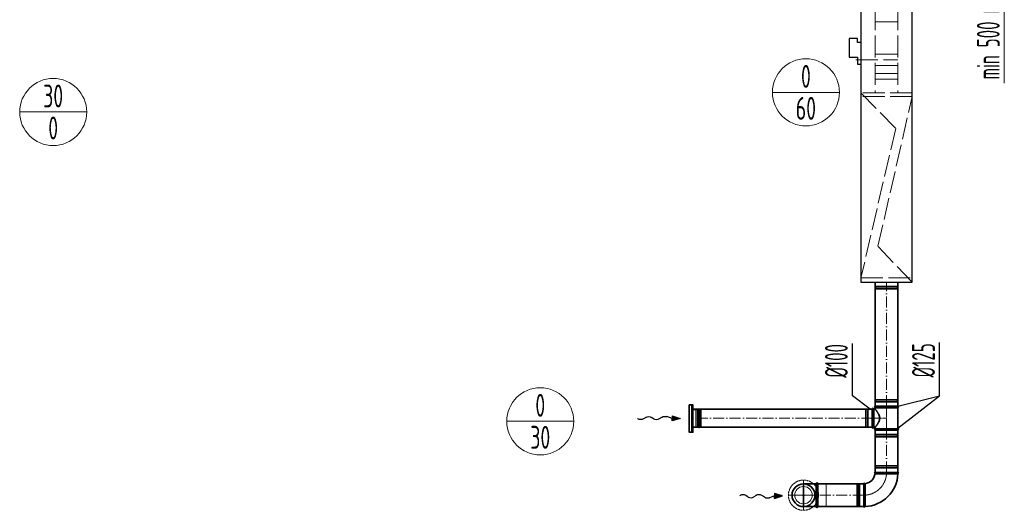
# Model space of a CAD drawing. Header units: millimetres. Extents: x -20688 to 44066, y -7315 to 67290.
# Tile 27 of 75: x 30489 to 35878, y -6989 to -4305. Entities that reach past the tile are written whole.
import ezdxf
from ezdxf.enums import TextEntityAlignment as Align

# ---------------------------------------------------------------- set-up
doc = ezdxf.new("R2010")
doc.units = ezdxf.units.MM
for name, pattern in [('ACAD_ISO02W100', [15, 12, -3]), ('ACAD_ISO10W100', [18, 12, -3, 0, -3]), ('phl_thick', [0])]:
    doc.linetypes.add(name, pattern=pattern)
for name, color, linetype, lineweight in [('UT_KOTY - DIMENZE', 7, 'Continuous', 5), ('VZT_05 ETA (ODVOD) - OBRYS', 6, 'Continuous', 35), ('VZT_06 ETA (ODVOD) - OSA', 6, 'ACAD_ISO10W100', 5), ('VZT_08 ETA (ODVOD) - SKRYTÉ', 6, 'ACAD_ISO02W100', 5), ('VZT_21 ZAŘÍZENÍ - OBRYS', 1, 'Continuous', 30), ('VZT_22 ZAŘÍZENÍ - DETAIL', 8, 'Continuous', 5), ('VZT_30 DISTRIBUČNÍ PRVKY - OBRYS', 1, 'Continuous', 35), ('VZT_31 DISTRIBUČNÍ PRVKY - OSA', 8, 'ACAD_ISO10W100', 5), ('VZT_32 DISTRIBUČNÍ PRVKY - DETAIL', 8, 'Continuous', 5), ('VZT_33 DISTRIBUČNÍ PRVKY - SKRYTÉ', 8, 'ACAD_ISO02W100', 5), ('VZT_50 POPIS - OBECNE', 7, 'Continuous', 13), ('VZT_52 POPIS - DISTRIBUCE', 7, 'Continuous', 5), ('VZT_60_KOTY - DIMENZE', 7, 'Continuous', 5)]:
    doc.layers.add(name, color=color, linetype=linetype, lineweight=lineweight)
doc.layers.add('VZT_07 ETA (ODVOD) - NETISK', color=8, linetype='ACAD_ISO02W100', lineweight=5, plot=False)
doc.styles.add('EVORA_125', font='isocp.shx', dxfattribs={"width": 0.6, "height": 125})
doc.styles.add('ISOCP 2.5', font='isocp.shx', dxfattribs={"width": 0.6, "height": 2.5})
doc.styles.add('JS', font='isocp.shx', dxfattribs={"width": 0.6, "height": 125})

# ---------------------------------------------------------------- blocks, each defined once
blk = doc.blocks.new('*U40')
at = {"layer": 'VZT_31 DISTRIBUČNÍ PRVKY - OSA', "color": 0, "transparency": 16777216}
for p, q in [((0, 16.5), (0, 82.62)), ((-82.62, 0), (-16.5, 0)), ((16.5, 0), (82.62, 0)), ((0, -82.62), (0, -16.5))]:
    blk.add_line(p, q, dxfattribs=at)
at = {"layer": 'VZT_31 DISTRIBUČNÍ PRVKY - OSA', "color": 0, "linetype": 'Continuous', "transparency": 16777216}
for p, q in [((-8.25, 0), (8.25, 0)), ((0, -8.25), (0, 8.25))]:
    blk.add_line(p, q, dxfattribs=at)

msp = doc.modelspace()

# ---------------------------------------------------------------- linework, layer by layer
at = {"color": 8, "lineweight": 5}
for points in [[(34173.8, -6438.6), (34188.8, -6438.6), (34188.8, -6535.6), (34173.8, -6535.6)], [(34173.8, -6438.6), (34173.8, -6535.6)], [(34196.6, -6439.6), (34196.6, -6487.1)], [(34199.3, -6441.5), (34199.3, -6487.1)], [(34202.9, -6443.2), (34202.9, -6487.1)], [(34214.6, -6442.4), (34214.6, -6487.1)], [(34214.8, -6443.3), (34218.8, -6441.9), (34218.8, -6487.1)], [(34196.6, -6534.6), (34196.6, -6487.1)], [(34199.3, -6532.6), (34199.3, -6487.1)], [(34202.9, -6531), (34202.9, -6487.1)], [(34214.6, -6531.7), (34214.6, -6487.1)], [(34214.8, -6530.8), (34218.8, -6532.2), (34218.8, -6487.1)]]:
    msp.add_lwpolyline(points, dxfattribs=at)
for points in [[(34188.8, -6439.6), (34196.6, -6439.6, -0.291473), (34199, -6441.1, -0.291473)], [(34208.7, -6434.9), (34207.2, -6440.9, 0.058981), (34207.2, -6441.5), (34207.2, -6487.1)], [(34208.7, -6434.9), (34210.1, -6440.7, -0.060863), (34210.2, -6441.3), (34210.2, -6487.1)], [(34208.7, -6539.2), (34207.2, -6533.2, -0.058981), (34207.2, -6532.6), (34207.2, -6487.1)], [(34208.7, -6539.2), (34210.1, -6533.5, 0.060863), (34210.2, -6532.8), (34210.2, -6487.1)], [(34188.8, -6534.6), (34196.6, -6534.6, 0.291473), (34199, -6533, 0.291473)]]:
    msp.add_lwpolyline(points, format="xyb", dxfattribs=at)
for centre, radius, start, end in [((34202.5, -6439.3), 3.88, 207.4993, 276.6735), ((34209.3, -6451.4), 10.5, 59.7176, 127.8378), ((34202.5, -6534.8), 3.88, 83.3265, 152.5007), ((34209.3, -6522.7), 10.5, 232.1622, 300.2824)]:
    msp.add_arc(centre, radius, start, end, dxfattribs=at)
at = {"layer": 'UT_KOTY - DIMENZE'}
msp.add_line((35878.1, -4001.2), (35878.1, -4651.4), dxfattribs=at)
at = {"layer": 'VZT_05 ETA (ODVOD) - OBRYS'}
for p, q in [((35155.5, -6435.1), (35155.5, -6535.1)), ((35163.5, -6435.1), (35163.5, -6535.1)), ((35163.5, -6435.1), (35171, -6435.1)), ((35171, -6420.1), (35296, -6420.1)), ((35296, -6427.8), (35171, -6427.8)), ((35171, -6435.1), (35171, -6427.8)), ((35296, -6542.5), (35296, -6427.8)), ((35163.5, -6535.1), (35171, -6535.1)), ((35171, -6542.5), (35171, -6535.1)), ((35171, -6542.5), (35296, -6542.5)), ((35171, -6550.1), (35296, -6550.1)), ((35171, -6781.5), (35296, -6781.5)), ((35108.5, -6969), (35108.5, -6844))]:
    msp.add_line(p, q, dxfattribs=at)
at = {"layer": 'VZT_05 ETA (ODVOD) - OBRYS', "elevation": 0}
for points in [[(35171, -5741.7), (35171, -6420.1)], [(35296, -5741.7), (35296, -6420.1)], [(34173.8, -6435.1), (35155.5, -6435.1)], [(34173.8, -6535.1), (35155.5, -6535.1)], [(35171, -6550.1), (35171, -6781.5)], [(35296, -6550.1), (35296, -6781.5)]]:
    msp.add_lwpolyline(points, dxfattribs=at)
at = {"layer": 'VZT_05 ETA (ODVOD) - OBRYS'}
for points in [[(34848.9, -6844), (34778.9, -6844)], [(34848.9, -6844), (34848.9, -6969)], [(34857.9, -6844), (34857.9, -6969)], [(34857.9, -6844), (35108.5, -6844)], [(34848.9, -6969), (34778.9, -6969)], [(34857.9, -6969), (35108.5, -6969)]]:
    msp.add_lwpolyline(points, dxfattribs=at)
for centre, radius, start, end in [((35159.5, -6435.1), 4, 0, 180), ((35172.6, -6424), 4.17, 113.4678, 246.5322), ((35294.3, -6424), 4.17, 293.4678, 66.5322), ((35159.5, -6535.1), 4, 180, 0), ((35172.6, -6546.3), 4.17, 113.4678, 246.5322), ((35294.3, -6546.3), 4.17, 293.4678, 66.5322), ((35108.5, -6781.5), 62.5, 276.8302, 353.1698), ((35108.5, -6781.5), 187.5, 272.3607, 357.6393), ((35172.6, -6785.3), 4.17, 113.4678, 239.7019), ((35294.3, -6785.3), 4.17, 291.1072, 66.5322), ((34778.9, -6906.5), 62.5, 90, 270), ((34853.4, -6844), 4.5, 0, 180), ((35112.3, -6845.7), 4.17, 30.2981, 156.5322), ((34853.4, -6969), 4.5, 180, 0), ((35112.3, -6967.3), 4.17, 203.4678, 338.8928)]:
    msp.add_arc(centre, radius, start, end, dxfattribs=at)
for points, knots in [([(35171, -6435.1), (35171, -6435.1), (35171, -6435.2), (35171.3, -6435.6), (35171.5, -6435.8), (35172.1, -6436.5), (35172.4, -6436.9), (35173.2, -6437.9), (35173.6, -6438.5), (35174.6, -6439.8), (35175.2, -6440.5), (35176.4, -6442.1), (35177, -6442.9), (35178.4, -6444.8), (35179.1, -6445.7), (35180.5, -6447.7), (35181.2, -6448.7), (35182.7, -6450.9), (35183.5, -6452), (35185, -6454.4), (35185.8, -6455.7), (35187.4, -6458.4), (35188.2, -6459.7), (35189.7, -6462.6), (35190.5, -6464.1), (35192.6, -6468.6), (35193.8, -6471.8), (35195.1, -6476.7), (35195.4, -6478.4), (35195.9, -6481.7), (35196, -6483.4), (35196, -6486.8), (35195.9, -6488.5), (35195.4, -6491.9), (35195.1, -6493.6), (35193.8, -6498.5), (35192.6, -6501.7), (35190.5, -6506.2), (35189.7, -6507.7), (35188.2, -6510.5), (35187.4, -6511.9), (35185.8, -6514.6), (35185, -6515.8), (35183.5, -6518.2), (35182.7, -6519.4), (35181.2, -6521.5), (35180.5, -6522.6), (35179.1, -6524.6), (35178.4, -6525.5), (35177, -6527.3), (35176.4, -6528.2), (35175.2, -6529.8), (35174.6, -6530.5), (35173.6, -6531.8), (35173.2, -6532.4), (35172.4, -6533.4), (35172.1, -6533.8), (35171.5, -6534.5), (35171.3, -6534.7), (35171, -6535.1), (35171, -6535.1), (35171, -6535.1)], [80.753728, 80.753728, 80.753728, 80.753728, 85.721109, 85.721109, 90.68849, 90.68849, 95.655871, 95.655871, 100.623252, 100.623252, 105.590633, 105.590633, 110.558015, 110.558015, 115.525396, 115.525396, 120.492777, 120.492777, 125.619612, 125.619612, 130.746447, 130.746447, 135.873281, 135.873281, 141.000116, 141.000116, 151.253786, 151.253786, 156.38062, 156.38062, 161.507455, 161.507455, 166.63429, 166.63429, 171.761125, 171.761125, 182.014794, 182.014794, 187.141629, 187.141629, 192.268464, 192.268464, 197.395298, 197.395298, 202.522133, 202.522133, 207.489514, 207.489514, 212.456896, 212.456896, 217.424277, 217.424277, 222.391658, 222.391658, 227.359039, 227.359039, 232.32642, 232.32642, 237.293801, 237.293801, 242.261183, 242.261183, 242.261183, 242.261183]), ([(35170.5, -6788.9), (35170.5, -6788.9), (35172.1, -6788.9), (35178.2, -6789), (35182.7, -6789), (35194.1, -6789.1), (35200.9, -6789.1), (35215.9, -6789.1), (35224, -6789.1), (35240.4, -6789.2), (35248.5, -6789.2), (35263.7, -6789.2), (35270.6, -6789.2), (35282.4, -6789.2), (35287.1, -6789.2), (35293.7, -6789.2), (35295.6, -6789.2), (35295.8, -6789.2), (35295.8, -6789.2), (35295.8, -6789.2)], [0, 0, 0, 0, 24.235852, 24.235852, 48.531845, 48.531845, 73.024415, 73.024415, 97.570898, 97.570898, 122.078339, 122.078339, 146.53579, 146.53579, 170.957495, 170.957495, 195.359468, 195.359468, 197.168246, 197.168246, 197.168246, 197.168246]), ([(35115.9, -6843.5), (35115.9, -6843.5), (35115.9, -6843.6), (35115.9, -6843.9), (35115.9, -6844.2), (35115.9, -6845.3), (35115.9, -6846.1), (35116, -6849.2), (35116, -6852.4), (35116, -6861.3), (35116, -6867.5), (35116.1, -6881.6), (35116.1, -6889.4), (35116.1, -6905.6), (35116.2, -6913.8), (35116.2, -6929.7), (35116.2, -6937.2), (35116.2, -6950.4), (35116.2, -6955.9), (35116.2, -6962.9), (35116.2, -6965.1), (35116.2, -6968.1), (35116.2, -6968.8), (35116.2, -6968.8)], [197.067977, 197.067977, 197.067977, 197.067977, 201.792196, 201.792196, 209.190204, 209.190204, 218.040239, 218.040239, 237.760854, 237.760854, 262.206108, 262.206108, 286.831239, 286.831239, 311.323072, 311.323072, 335.946087, 335.946087, 360.704397, 360.704397, 377.088273, 377.088273, 394.105327, 394.105327, 394.105327, 394.105327])]:
    msp.add_open_spline(points, degree=3, knots=knots, dxfattribs=at)
at = {"layer": 'VZT_06 ETA (ODVOD) - OSA', "ltscale": 5, "elevation": 0}
for points in [[(35233.5, -6420.1), (35233.5, -5741.7)], [(35155.5, -6485.1), (34173.8, -6485.1)], [(35233.5, -6781.5), (35233.5, -6550.1)]]:
    msp.add_lwpolyline(points, dxfattribs=at)
at = {"layer": 'VZT_06 ETA (ODVOD) - OSA', "ltscale": 0.3, "elevation": 0}
for points in [[(35233.5, -6550.1), (35233.5, -6420.1)], [(35155.5, -6485.1), (35233.5, -6485.1)]]:
    msp.add_lwpolyline(points, dxfattribs=at)
at = {"layer": 'VZT_06 ETA (ODVOD) - OSA', "ltscale": 0.3}
msp.add_lwpolyline([(35233.5, -6781.5), (35233.5, -6781.5, -0.414214), (35108.5, -6906.5), (35108.5, -6906.5)], format="xyb", dxfattribs=at)
for points in [[(34778.9, -6834), (34778.9, -6906.5)], [(34706.4, -6906.5), (34778.9, -6906.5)], [(34778.9, -6906.5), (34857.9, -6906.5)], [(34778.9, -6906.5), (34778.9, -6979)]]:
    msp.add_lwpolyline(points, dxfattribs=at)
at = {"layer": 'VZT_06 ETA (ODVOD) - OSA', "ltscale": 5}
msp.add_lwpolyline([(35108.5, -6906.5), (34857.9, -6906.5)], dxfattribs=at)
at = {"layer": 'VZT_07 ETA (ODVOD) - NETISK', "ltscale": 0.4}
for p, q in [((35173.5, -5741.7), (35173.5, -5763.7)), ((35293.5, -5763.7), (35173.5, -5763.7)), ((35174.5, -5763.7), (35174.5, -5767.2)), ((35292.5, -5763.7), (35292.5, -5767.2)), ((35293.5, -5741.7), (35293.5, -5763.7)), ((35294.5, -5767.2), (35172.5, -5767.2)), ((35172.5, -5767.2), (35172.5, -5767.7)), ((35294.5, -5767.7), (35172.5, -5767.7)), ((35294.5, -5774.7), (35172.5, -5774.7)), ((35172.5, -5774.7), (35172.5, -5775.2)), ((35294.5, -5775.2), (35172.5, -5775.2)), ((35293.5, -5775.7), (35173.5, -5775.7)), ((35173.5, -5775.7), (35173.5, -5779.7)), ((35293.5, -5779.7), (35173.5, -5779.7)), ((35174.5, -5767.7), (35174.5, -5774.7)), ((35174.5, -5775.2), (35174.5, -5775.7)), ((35292.5, -5767.7), (35292.5, -5774.7)), ((35292.5, -5775.2), (35292.5, -5775.7)), ((35293.5, -5775.7), (35293.5, -5779.7)), ((35294.5, -5767.2), (35294.5, -5767.7)), ((35294.5, -5774.7), (35294.5, -5775.2)), ((35172.5, -6386.6), (35294.5, -6386.6)), ((35172.5, -6386.6), (35172.5, -6387.1)), ((35172.5, -6387.1), (35294.5, -6387.1)), ((35172.5, -6394.1), (35294.5, -6394.1)), ((35172.5, -6394.1), (35172.5, -6394.6)), ((35172.5, -6394.6), (35294.5, -6394.6)), ((35173.5, -6382.1), (35293.5, -6382.1)), ((35173.5, -6382.1), (35173.5, -6386.1)), ((35173.5, -6386.1), (35293.5, -6386.1)), ((35173.5, -6398.1), (35293.5, -6398.1)), ((35173.5, -6398.1), (35173.5, -6420.1)), ((35174.5, -6386.1), (35174.5, -6386.6)), ((35174.5, -6387.1), (35174.5, -6394.1)), ((35174.5, -6394.6), (35174.5, -6398.1)), ((35292.5, -6386.1), (35292.5, -6386.6)), ((35292.5, -6387.1), (35292.5, -6394.1)), ((35292.5, -6394.6), (35292.5, -6398.1)), ((35293.5, -6382.1), (35293.5, -6386.1)), ((35293.5, -6398.1), (35293.5, -6420.1)), ((35294.5, -6386.6), (35294.5, -6387.1)), ((35294.5, -6394.1), (35294.5, -6394.6)), ((35117.5, -6436.1), (35117.5, -6534.1)), ((35121.5, -6436.1), (35117.5, -6436.1)), ((35121.5, -6436.1), (35121.5, -6534.1)), ((35122, -6437.1), (35121.5, -6437.1)), ((35122, -6435.1), (35122, -6535.1)), ((35122.5, -6435.1), (35122, -6435.1)), ((35122.5, -6435.1), (35122.5, -6535.1)), ((35129.5, -6437.1), (35122.5, -6437.1)), ((35129.5, -6435.1), (35129.5, -6535.1)), ((35130, -6435.1), (35129.5, -6435.1)), ((35130, -6435.1), (35130, -6535.1)), ((35133.5, -6437.1), (35130, -6437.1)), ((35133.5, -6436.1), (35133.5, -6534.1)), ((35155.5, -6436.1), (35133.5, -6436.1)), ((35121.5, -6534.1), (35117.5, -6534.1)), ((35122, -6533.1), (35121.5, -6533.1)), ((35122.5, -6535.1), (35122, -6535.1)), ((35129.5, -6533.1), (35122.5, -6533.1)), ((35130, -6535.1), (35129.5, -6535.1)), ((35133.5, -6533.1), (35130, -6533.1)), ((35155.5, -6534.1), (35133.5, -6534.1)), ((35173.5, -6550.1), (35173.5, -6572.1)), ((35173.5, -6572.1), (35293.5, -6572.1)), ((35174.5, -6572.1), (35174.5, -6575.6)), ((35292.5, -6572.1), (35292.5, -6575.6)), ((35293.5, -6550.1), (35293.5, -6572.1)), ((35172.5, -6575.6), (35294.5, -6575.6)), ((35172.5, -6575.6), (35172.5, -6576.1)), ((35172.5, -6576.1), (35294.5, -6576.1)), ((35172.5, -6583.1), (35294.5, -6583.1)), ((35172.5, -6583.1), (35172.5, -6583.6)), ((35172.5, -6583.6), (35294.5, -6583.6)), ((35173.5, -6584.1), (35293.5, -6584.1)), ((35173.5, -6584.1), (35173.5, -6588.1)), ((35173.5, -6588.1), (35293.5, -6588.1)), ((35174.5, -6576.1), (35174.5, -6583.1)), ((35174.5, -6583.6), (35174.5, -6584.1)), ((35292.5, -6576.1), (35292.5, -6583.1)), ((35292.5, -6583.6), (35292.5, -6584.1)), ((35293.5, -6584.1), (35293.5, -6588.1)), ((35294.5, -6575.6), (35294.5, -6576.1)), ((35294.5, -6583.1), (35294.5, -6583.6)), ((35172.5, -6748), (35294.5, -6748)), ((35172.5, -6748.5), (35172.5, -6748)), ((35172.5, -6748.5), (35294.5, -6748.5)), ((35172.5, -6755.5), (35294.5, -6755.5)), ((35172.5, -6756), (35172.5, -6755.5)), ((35172.5, -6756), (35294.5, -6756)), ((35173.5, -6743.5), (35293.5, -6743.5)), ((35173.5, -6747.5), (35173.5, -6743.5)), ((35173.5, -6747.5), (35293.5, -6747.5)), ((35173.5, -6759.5), (35293.5, -6759.5)), ((35173.5, -6781.5), (35173.5, -6759.5)), ((35174.5, -6748), (35174.5, -6747.5)), ((35174.5, -6755.5), (35174.5, -6748.5)), ((35174.5, -6759.5), (35174.5, -6756)), ((35292.5, -6748), (35292.5, -6747.5)), ((35292.5, -6755.5), (35292.5, -6748.5)), ((35292.5, -6759.5), (35292.5, -6756)), ((35293.5, -6747.5), (35293.5, -6743.5)), ((35293.5, -6781.5), (35293.5, -6759.5)), ((35294.5, -6748.5), (35294.5, -6748)), ((35294.5, -6756), (35294.5, -6755.5)), ((35070.5, -6966.5), (35070.5, -6846.5)), ((35074.5, -6846.5), (35070.5, -6846.5)), ((35074.5, -6966.5), (35074.5, -6846.5)), ((35075, -6847.5), (35074.5, -6847.5)), ((35075, -6967.5), (35075, -6845.5)), ((35075.5, -6845.5), (35075, -6845.5)), ((35075.5, -6967.5), (35075.5, -6845.5)), ((35082.5, -6847.5), (35075.5, -6847.5)), ((35082.5, -6967.5), (35082.5, -6845.5)), ((35083, -6845.5), (35082.5, -6845.5)), ((35083, -6967.5), (35083, -6845.5)), ((35086.5, -6847.5), (35083, -6847.5)), ((35086.5, -6966.5), (35086.5, -6846.5)), ((35108.5, -6846.5), (35086.5, -6846.5)), ((35074.5, -6966.5), (35070.5, -6966.5)), ((35075, -6965.5), (35074.5, -6965.5)), ((35075.5, -6967.5), (35075, -6967.5)), ((35082.5, -6965.5), (35075.5, -6965.5)), ((35083, -6967.5), (35082.5, -6967.5)), ((35086.5, -6965.5), (35083, -6965.5)), ((35108.5, -6966.5), (35086.5, -6966.5))]:
    msp.add_line(p, q, dxfattribs=at)
msp.add_lwpolyline([(34857.9, -6844), (34902.9, -6844), (34902.9, -6969), (34857.9, -6969)], dxfattribs=at)
at = {"layer": 'VZT_08 ETA (ODVOD) - SKRYTÉ', "ltscale": 2}
msp.add_arc((34778.9, -6906.5), 62.5, 270, 90, dxfattribs=at)
at = {"layer": 'VZT_21 ZAŘÍZENÍ - OBRYS', "elevation": 0}
msp.add_lwpolyline([(35373.5, -5741.7), (35373.5, -4241.7), (35093.5, -4241.7), (35093.5, -5741.7)], close=True, dxfattribs=at)
msp.add_lwpolyline([(35093.5, -4430), (35074.9, -4430), (35074.9, -4407.5), (35028.3, -4407.5), (35028.3, -4509.2), (35073.7, -4509.2), (35073.7, -4549.1), (35093.5, -4549.1)], dxfattribs=at)
at = {"layer": 'VZT_22 ZAŘÍZENÍ - DETAIL', "linetype": 'ACAD_ISO02W100', "lineweight": 5, "ltscale": 10, "elevation": 0}
for points in [[(35171, -4241.7), (35171, -4705.5)], [(35296, -4241.7), (35296, -4705.5)], [(35171, -4317.1), (35296, -4317.1)], [(35065.9, -4525.2), (35296, -4525.2)], [(35171, -4492.9), (35296, -4492.9)], [(35171, -4556.2), (35296, -4556.2)], [(35171, -4599.2), (35296, -4599.2)], [(35171, -4630), (35296, -4630)], [(35373.5, -4705.5), (35093.5, -4705.5)], [(35093.5, -4705.5), (35283.6, -4900.1), (35093.5, -5717.7)], [(35373.5, -4726), (35093.5, -4726)], [(35373.5, -5741.7), (35186.3, -5544.3), (35373.5, -4726)], [(35093.5, -5717.7), (35373.5, -5717.7)]]:
    msp.add_lwpolyline(points, dxfattribs=at)
at = {"layer": 'VZT_30 DISTRIBUČNÍ PRVKY - OBRYS'}
msp.add_lwpolyline([(34153.8, -6412.1), (34153.8, -6562.1), (34173.8, -6562.1), (34173.8, -6412.1)], close=True, dxfattribs=at)
msp.add_lwpolyline([(34167, -6562.1), (34167, -6412.1)], dxfattribs=at)
msp.add_circle((34778.9, -6906.5), 62.5, dxfattribs=at)
at = {"layer": 'VZT_32 DISTRIBUČNÍ PRVKY - DETAIL'}
for points in [[(34776.9, -6844), (34776.9, -6903)], [(34780.9, -6844), (34780.9, -6903)], [(34776.9, -6910), (34776.9, -6969)], [(34780.9, -6910), (34780.9, -6969)]]:
    msp.add_lwpolyline(points, dxfattribs=at)
for radius in [4, 2]:
    msp.add_circle((34778.9, -6906.5), radius, dxfattribs=at)
for start, end in [(92.4132, 267.5868), (272.4132, 87.5868)]:
    msp.add_arc((34778.9, -6906.5), 47.5, start, end, dxfattribs=at)
at = {"layer": 'VZT_33 DISTRIBUČNÍ PRVKY - SKRYTÉ'}
msp.add_circle((34778.9, -6906.5), 82.5, dxfattribs=at)
at = {"layer": 'VZT_50 POPIS - OBECNE'}
for p, q in [((33872.4, -6488.9), (33869.4, -6487.1)), ((34433.1, -6908.1), (34430, -6910))]:
    msp.add_line(p, q, dxfattribs=at)
at = {"layer": 'VZT_50 POPIS - OBECNE', "color": 0, "lineweight": -2}
for p, q in [((33915.6, -6480.6), (33902.6, -6488.8)), ((33958.5, -6489), (33946.5, -6481.1)), ((34005.9, -6479), (33989.4, -6489.4)), ((34060, -6486.5), (34031.4, -6476.8)), ((34059.8, -6500.4), (34060, -6486.5)), ((34103, -6487.1), (34059.8, -6500.4)), ((34060.2, -6472.5), (34060, -6486.5)), ((34060.2, -6472.5), (34103, -6487.1)), ((34663.7, -6910), (34620.5, -6896.6)), ((34620.5, -6896.6), (34620.7, -6910.5)), ((34476.2, -6916.4), (34463.3, -6908.2)), ((34519.1, -6908), (34507.2, -6916)), ((34566.6, -6918), (34550.1, -6907.6)), ((34620.7, -6910.5), (34592.1, -6920.3)), ((34620.9, -6924.5), (34620.7, -6910.5)), ((34620.9, -6924.5), (34663.7, -6910))]:
    msp.add_line(p, q, dxfattribs=at)
at = {"layer": 'VZT_50 POPIS - OBECNE', "color": 0, "lineweight": -2, "extrusion": (0, 0, -1)}
for centre, start_param, end_param in [((33887.2, -6479.3), 0.766537, 2.320574), ((33930.9, -6490.2), 3.908129, 5.516649), ((33974.1, -6479.9), 0.766537, 2.375056), ((34021.3, -6488.6), 3.908129, 5.191299)]:
    msp.add_ellipse(centre, major_axis=(21.5, -0.3), ratio=0.625, start_param=start_param, end_param=end_param, dxfattribs=at)
at = {"layer": 'VZT_50 POPIS - OBECNE', "color": 0, "lineweight": -2}
for centre, start_param, end_param in [((34447.9, -6917.7), 0.766537, 2.320574), ((34491.6, -6906.9), 3.908129, 5.516649), ((34534.7, -6917.1), 0.766537, 2.375056), ((34582, -6908.5), 3.908129, 5.191299)]:
    msp.add_ellipse(centre, major_axis=(21.5, 0.3), ratio=0.625, start_param=start_param, end_param=end_param, dxfattribs=at)
for points in [[(34060.2, -6472.5), (34059.8, -6500.4), (34103, -6487.1)], [(34620.9, -6924.5), (34620.5, -6896.6), (34663.7, -6910)]]:
    msp.add_solid(points, dxfattribs=at)
at = {"layer": 'VZT_52 POPIS - DISTRIBUCE'}
for p, q in [((34608.7, -4702.4), (34975.5, -4702.4)), ((30488.6, -4809.9), (30855.4, -4809.9)), ((33154.7, -6502.3), (33521.5, -6502.3))]:
    msp.add_line(p, q, dxfattribs=at)
for centre in [(34792.1, -4702.4), (30672, -4809.9), (33338.1, -6502.3)]:
    msp.add_circle(centre, 183.4, dxfattribs=at)
at = {"layer": 'VZT_60_KOTY - DIMENZE', "linetype": 'ByBlock', "lineweight": -2}
for p, q in [((35046.4, -6363.6), (35046.4, -6313.6)), ((35523.2, -6362.4), (35523.2, -6312.4))]:
    msp.add_line(p, q, dxfattribs=at)
for points in [[(35046.4, -6313.6), (35046.4, -6076)], [(35144.5, -6436.1), (35046.4, -6363.6)]]:
    msp.add_lwpolyline(points, dxfattribs=at)
at = {"layer": 'VZT_60_KOTY - DIMENZE', "linetype": 'ByBlock', "lineweight": -2, "elevation": 0}
for points in [[(35523.2, -6312.4), (35523.2, -6071.8)], [(35296, -6420.1), (35523.2, -6362.4)], [(35296, -6539), (35523.2, -6362.4)]]:
    msp.add_lwpolyline(points, dxfattribs=at)

# ---------------------------------------------------------------- block references
at = {"layer": 'VZT_31 DISTRIBUČNÍ PRVKY - OSA', "rotation": 270}
msp.add_blockref('*U40', (34778.9, -6906.5), dxfattribs=at)

# ---------------------------------------------------------------- texts
at = {"layer": 'UT_KOTY - DIMENZE', "insert": (35790.6, -4388.8), "char_height": 125, "attachment_point": 5, "rotation": 90, "style": 'ISOCP 2.5'}
msp.add_mtext('min 500 mm', dxfattribs=at)
at = {"layer": 'VZT_52 POPIS - DISTRIBUCE', "ltscale": 50, "style": 'JS', "width": 0.7}
for s, p in [('0', (34792.1, -4614.9)), ('30', (30672, -4722.4)), ('60', (34792.1, -4789.9)), ('0', (30672, -4897.4)), ('0', (33338.1, -6414.8)), ('30', (33338.1, -6589.8))]:
    msp.add_text(s, height=125, dxfattribs=at).set_placement(p, align=Align.MIDDLE_CENTER)
at = {"layer": 'VZT_60_KOTY - DIMENZE', "linetype": 'phl_thick', "char_height": 125, "attachment_point": 1, "rotation": 90, "style": 'EVORA_125'}
for s, insert in [('%%C100', (34896.4, -6263.6)), ('%%C125', (35373.2, -6262.4))]:
    msp.add_mtext(s, dxfattribs=dict(at, insert=insert))

doc.saveas('drawing.dxf')
